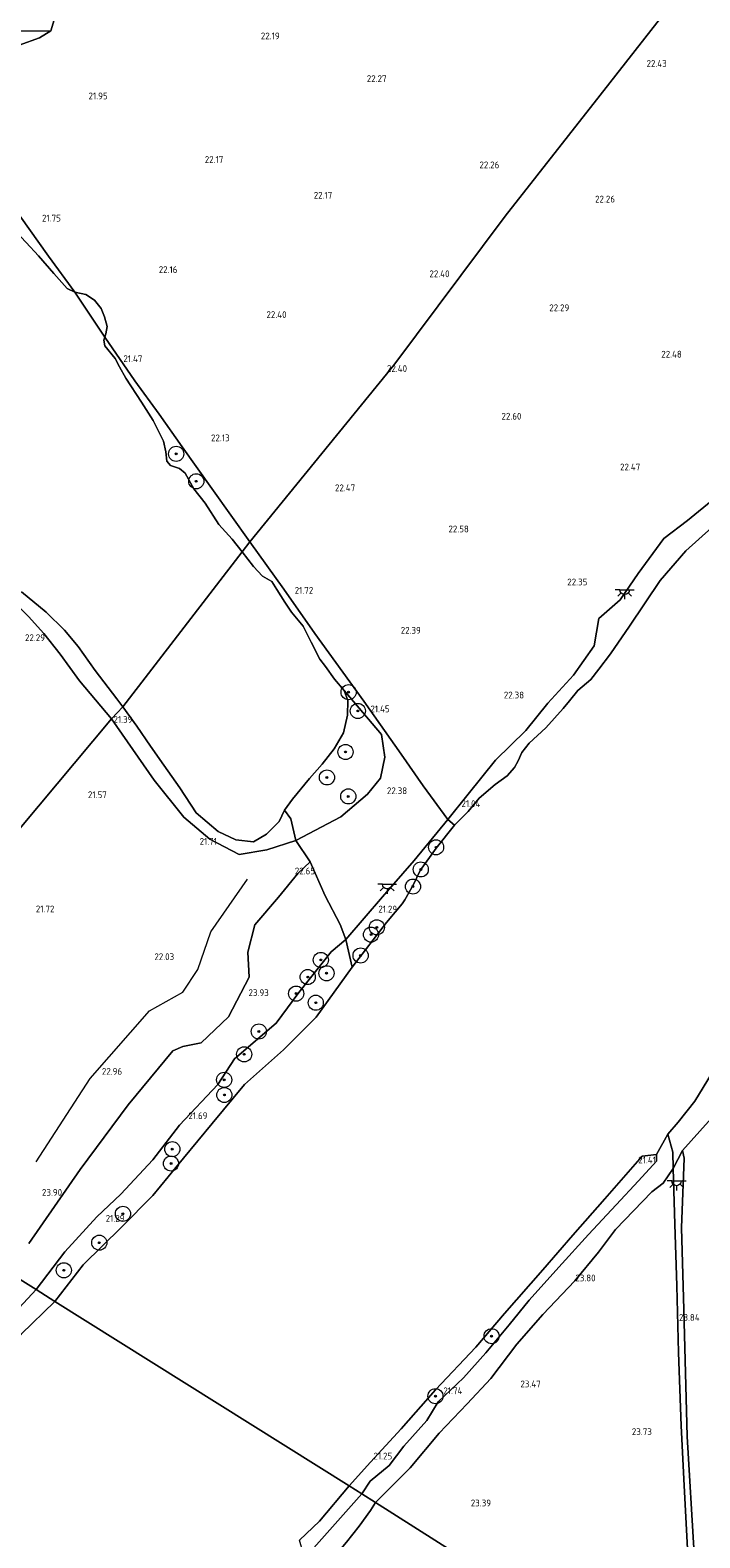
# Model space of a CAD drawing. Header units: metres. Extents: x 185049 to 189876, y 349292 to 352302.
# Tile 109 of 256: x 187972 to 188149, y 350899 to 351298. Entities that reach past the tile are written whole.
import ezdxf
from ezdxf.enums import TextEntityAlignment as Align

# ---------------------------------------------------------------- set-up
doc = ezdxf.new("R2010")
doc.units = ezdxf.units.M
for name, color, linetype, lineweight in [('B-WE-GR-BOOM-S', 90, 'Continuous', 25), ('B-WE-GR-BOS-GV', 40, 'Continuous', 13), ('B-WE-GR-GRAS-GV', 60, 'Continuous', 13), ('B-WE-GW-TALUD_KRUIN-G', 90, 'Continuous', 18), ('B-WE-GW-TALUD_TEEN-G', 90, 'Continuous', 18), ('B-WE-IE-TERREINAFSCHEIDING_KUNSTMATIG_HEKWERK-G', 20, 'IE-TERREINAFSCHEIDING-KUNSTMATIG', 18), ('B-WE-KL-ET_LS_OV_LICHTPUNT-S', 190, 'Continuous', 25), ('B-WE-OB-BEKLEDING_STORTSTEEN-GV', 30, 'Continuous', 18), ('B-WE-OB-OEVERVOORZIENING-G', 7, 'Continuous', 18), ('B-WE-OG-BREUKLIJN-G', 7, 'Continuous', 18), ('B-WE-OG-TERREIN_GROEN-GV', 7, 'Continuous', 18), ('B-WE-OG-WATER_POEL-GV', 7, 'Continuous', 18), ('B-WE-OG-WATER_RIVIER-GV', 130, 'Continuous', 18), ('X-XX-AL-HOOGTELABEL-S', 7, 'Continuous', 25)]:
    doc.layers.add(name, color=color, linetype=linetype, lineweight=lineweight)
doc.styles.add('NLCS-ISO-ANNOTATIVE-T18', font='NLCS-ISO.ttf', dxfattribs={"height": 1.8})
doc.linetypes.add('IE-TERREINAFSCHEIDING-KUNSTMATIG', pattern='A,4,[82,NLCS.SHX,S=0.75,R=90,X=0,Y=0],4,-2', length=10)

# ---------------------------------------------------------------- blocks, each defined once
blk = doc.blocks.new('SAL-HOOGTELABEL-SO')
at = {"color": 0, "linetype": 'ByBlock', "lineweight": -2, "style": 'NLCS-ISO-ANNOTATIVE-T18'}
blk.add_attdef('HOOGTE', text='', height=1.8, dxfattribs=at).set_placement((2.79, 0), align=Align.RIGHT)
blk = doc.blocks.new('SGR-BOOM_01-SO')
at = {"linetype": 'ByBlock', "lineweight": 18}
h = blk.add_hatch(color=0, dxfattribs=at)
h.dxf.hatch_style = 1
edge = h.paths.add_edge_path()
edge.add_arc((0, 0), 0.25, 0, 360)
at = {"color": 0, "linetype": 'ByBlock', "lineweight": 18}
for radius in [2, 0.25]:
    blk.add_circle((0, 0), radius, dxfattribs=at)
blk = doc.blocks.new('SKL-ET_OV_LICHTPUNT-SO')
at = {"color": 0, "linetype": 'ByBlock', "lineweight": 18}
for points in [[(-1.25, 0), (-2.5, 0)], [(1.25, 0), (2.5, 0)], [(-0.92, -0.85), (-1.83, -1.7)], [(0, -1.25), (0, -2.5)], [(0.92, -0.85), (1.83, -1.7)]]:
    blk.add_lwpolyline(points, dxfattribs=at)
blk.add_lwpolyline([(0, 0), (1.25, 0, -1), (-1.25, 0)], format="xyb", close=True, dxfattribs=at)

msp = doc.modelspace()

# ---------------------------------------------------------------- linework, layer by layer
at = {"layer": 'B-WE-GR-BOS-GV'}
for points in [[(187971.393, 351142.961, 22.064), (187975.439, 351138.474, 22.056), (187979.716, 351132.925, 22.022), (187984.835, 351125.931, 21.859), (187993.35, 351115.825, 21.863), (187969.02, 351086.818, 21.821)], [(187969.02, 351086.818, 21.821), (187993.35, 351115.825, 21.863), (188004.57, 351099.678, 22.049), (188012.45, 351089.838, 22.079), (188019.372, 351084.017, 22.122), (188027.085, 351079.944, 21.972), (188034.47, 351081.199, 21.861), (188042.109, 351083.689, 21.865), (188045.876, 351078.011, 22.511), (188042.596, 351074.974, 22.795), (188037.52, 351068.646, 23.392), (188031.263, 351061.346, 23.303), (188029.386, 351054.114, 23.967), (188029.734, 351047.509, 24.055), (188024.311, 351037.01, 23.878), (188017.08, 351030.195, 23.856), (188012.213, 351029.152, 23.79), (188009.571, 351028.04, 23.856), (187997.751, 351013.786, 23.701), (187985.027, 350996.681, 23.569), (187971.4, 350977.073, 23.635)]]:
    msp.add_polyline3d(points, dxfattribs=at)
at = {"layer": 'B-WE-GR-GRAS-GV'}
for points in [[(188147.906, 351313.066, 22.736), (188122.676, 351280.811, 22.404), (188097.526, 351248.826, 22.316), (188068.006, 351209.445, 22.547), (188029.895, 351162.724, 21.59), (188019.869, 351176.829, 21.59), (188012.043, 351187.793, 21.54), (188005.941, 351196.452, 21.498), (187999.464, 351205.292, 21.498), (187991.511, 351216.79, 20.774), (187991.798, 351217.678, 20.774), (187992.215, 351219.677, 20.774), (187991.441, 351222.173, 20.774), (187990.551, 351224.437, 20.774), (187988.855, 351226.623, 20.774), (187986.508, 351228.077, 20.774), (187983.586, 351228.761, 20.774), (187976.661, 351238.258, 21.296), (187969.078, 351248.947, 21.561)], [(188152.986, 351174.239, 22.084), (188145.754, 351168.342, 22.126), (188139.483, 351163.574, 22.165), (188132.695, 351154.298, 22.118), (188127.932, 351147.362, 22.041), (188122.33, 351142.373, 21.913), (188121.087, 351135.212, 21.831), (188115.625, 351127.39, 21.857), (188108.804, 351119.982, 22.011), (188102.943, 351112.743, 22.045), (188094.982, 351104.921, 22.302), (188087.68, 351095.904, 22.242), (188082.361, 351089.217, 22.246), (188075.826, 351098.169, 22.353), (188069.978, 351106.522, 22.015), (188060.134, 351120.534, 21.22), (188047.166, 351138.409, 21.429), (188038.884, 351150.165, 21.408), (188029.895, 351162.724, 21.59), (188068.006, 351209.445, 22.547), (188097.526, 351248.826, 22.316), (188122.676, 351280.811, 22.404), (188147.906, 351313.066, 22.736)], [(187979.306, 351304.563, 22.534), (187977.256, 351297.888, 22.576), (187969.27, 351297.807, 23.545), (187962.069, 351297.437, 24.439), (187955.605, 351297.048, 24.985), (187952.607, 351297.035, 24.997), (187950.028, 351296.814, 25.048), (187948.213, 351296.518, 25.056), (187946.845, 351296.019, 25.052), (187944.096, 351294.8, 25.056), (187941.949, 351293.47, 25.031), (187939.171, 351291.668, 25.039), (187938.506, 351292.735, 24.98), (187937.883, 351293.734, 24.954), (187937.219, 351294.799, 24.926), (187936.451, 351296.031, 24.943), (187942.843, 351299.619, 24.976)], [(187968.902, 351294.022, 22.408), (187974.256, 351295.989, 22.379), (187977.256, 351297.888, 22.576), (187979.306, 351304.563, 22.534)], [(188155.614, 351169.56, 20.925), (188145.318, 351160.262, 20.891), (188138.566, 351152.448, 20.891), (188130.371, 351140.347, 20.895), (188125.373, 351133.05, 20.895), (188122.297, 351129.017, 20.895), (188120.144, 351126.252, 20.895), (188116.761, 351123.334, 20.895), (188114.532, 351120.607, 20.895), (188112.84, 351118.571, 20.895), (188108.266, 351113.464, 20.895), (188103.845, 351109.432, 20.895), (188101.923, 351106.935, 20.895), (188100.923, 351104.746, 20.895), (188099.962, 351103.017, 20.895), (188098.078, 351100.79, 20.895), (188094.888, 351098.448, 20.895), (188090.621, 351094.915, 20.895), (188087.699, 351091.382, 20.895), (188084.125, 351087.695, 20.895), (188082.361, 351089.217, 22.246), (188087.68, 351095.904, 22.242), (188094.982, 351104.921, 22.302), (188102.943, 351112.743, 22.045), (188108.804, 351119.982, 22.011), (188115.625, 351127.39, 21.857), (188121.087, 351135.212, 21.831), (188122.33, 351142.373, 21.913), (188127.932, 351147.362, 22.041), (188132.695, 351154.298, 22.118), (188139.483, 351163.574, 22.165), (188145.754, 351168.342, 22.126), (188152.986, 351174.239, 22.084)], [(187971.4, 350977.073, 23.635), (187985.027, 350996.681, 23.569), (187997.751, 351013.786, 23.701), (188009.571, 351028.04, 23.856), (188012.213, 351029.152, 23.79), (188017.08, 351030.195, 23.856), (188024.311, 351037.01, 23.878), (188029.734, 351047.509, 24.055), (188029.386, 351054.114, 23.967), (188031.263, 351061.346, 23.303), (188037.52, 351068.646, 23.392), (188042.596, 351074.974, 22.795), (188045.876, 351078.011, 22.511), (188049.889, 351069.011, 23.234), (188053.848, 351061.496, 23.448), (188055.357, 351057.478, 22.652), (188051.481, 351054.261, 23.696), (188042.855, 351043.45, 23.773), (188036.86, 351035.396, 23.64), (188025.907, 351025.93, 24.016), (188021.424, 351019.119, 24.038), (188011.349, 351008.366, 24.051), (188004.245, 350999.189, 23.982), (187995.753, 350990.162, 23.957), (187989.47, 350984.155, 24.012), (187980.958, 350974.903, 23.837), (187973.376, 350964.877, 23.815), (187967.047, 350968.843, 23.703)], [(188147.501, 350894.998, 23.872), (188145.63, 350925.99, 24.021), (188144.76, 350959.654, 23.924), (188144.192, 350981.228, 23.939), (188144.893, 350999.663, 23.916), (188144.475, 351001.696, 23.657), (188153.65, 351011.941, 23.798), (188160.223, 351020.359, 23.833), (188166.947, 351028.686, 23.858), (188173.163, 351035.869, 23.537), (188175.933, 351037.524, 24.149), (188181.649, 351027.716, 24.205), (188187.99, 351015.94, 23.204), (188191.726, 351009.666, 22.798), (188197.777, 350996.382, 22.387), (188205.201, 350982.61, 22.272), (188212.914, 350968.187, 22.152), (188220.327, 350954.525, 22.028), (188227.207, 350941.683, 22.109), (188233.514, 350929.996, 22.229), (188242.242, 350913.473, 22.246), (188248.697, 350901.392, 22.096), (188257.878, 350884.8, 22.007)], [(188153.65, 351011.941, 23.798), (188144.475, 351001.696, 23.657), (188141.987, 350996.902, 23.602), (188141.909, 351001.215, 22.186), (188140.533, 351005.994, 20.903), (188143.307, 351009.143, 20.903), (188147.739, 351014.69, 20.903), (188153.344, 351023.979, 20.903)], [(187903.688, 350895.047, 23.813), (187915.655, 350908.008, 23.792), (187923.694, 350917.208, 23.818), (187931.577, 350927.8, 23.746), (187939.413, 350934.052, 23.763), (187949.128, 350945.764, 23.707), (187957.393, 350954.399, 23.72), (187962.775, 350960.156, 23.792), (187967.047, 350968.843, 23.703), (187973.376, 350964.877, 23.815), (187965.445, 350956.347, 23.89), (187957.183, 350948.205, 23.902), (187946.656, 350936.965, 23.919), (187942.58, 350929.936, 23.911), (187932.43, 350919.746, 23.941), (187924.622, 350910.361, 23.902), (187916.68, 350901.658, 23.992), (187908.689, 350892.998, 23.996)], [(188055.492, 350898.062, 23.453), (188058.826, 350902.324, 23.453), (188061.902, 350906.413, 23.491), (188063.175, 350908.602, 23.426), (188147.303, 350855.223, 23.935)]]:
    msp.add_polyline3d(points, dxfattribs=at)
for points in [[(187949.504, 351287.996, 22.601), (187946.761, 351286.729, 22.643), (187941.949, 351293.47, 25.031), (187944.096, 351294.8, 25.056), (187946.845, 351296.019, 25.052), (187948.213, 351296.518, 25.056), (187950.028, 351296.814, 25.048), (187952.607, 351297.035, 24.997), (187955.605, 351297.048, 24.985), (187962.069, 351297.437, 24.439), (187969.27, 351297.807, 23.545), (187977.256, 351297.888, 22.576), (187974.256, 351295.989, 22.379), (187968.902, 351294.022, 22.408), (187958.573, 351290.932, 22.509), (187953.682, 351289.495, 22.564)], [(187976.661, 351238.258, 21.296), (187983.586, 351228.761, 20.774), (187981.547, 351229.678, 20.774), (187978.079, 351233.703, 20.774), (187974.033, 351238.303, 20.774), (187970.72, 351241.868, 20.774), (187967.907, 351244.896, 20.774), (187966.592, 351248.342, 20.935), (187965.359, 351249.915, 21.167), (187962.471, 351252.212, 21.253), (187958.74, 351254.162, 21.287), (187952.935, 351255.415, 21.27), (187947.207, 351256.438, 21.278), (187944.152, 351256.595, 21.289), (187941.92, 351260.03, 21.649), (187939.335, 351263.919, 21.67), (187933.733, 351272.002, 22.039), (187929.273, 351278.079, 22.627), (187937.352, 351282.071, 22.639), (187943.81, 351285.252, 22.702), (187950.579, 351275.491, 21.98), (187957.998, 351264.924, 21.876), (187964.545, 351255.654, 21.829), (187969.078, 351248.947, 21.561)], [(188029.895, 351162.724, 21.59), (188027.907, 351160.024, 20.774), (188025.247, 351163.36, 20.774), (188021.741, 351167.308, 20.774), (188018.077, 351172.87, 20.774), (188015.109, 351176.743, 20.774), (188012.831, 351180.848, 20.774), (188011.33, 351182.074, 20.774), (188008.946, 351182.874, 20.774), (188007.982, 351184.025, 20.774), (188007.668, 351186.483, 20.774), (188007.047, 351189.286, 20.774), (188004.382, 351194.735, 20.774), (188001.257, 351199.645, 20.774), (187997.092, 351205.935, 20.774), (187995.432, 351208.966, 20.774), (187994.312, 351211.153, 20.774), (187991.575, 351214.527, 20.774), (187991.264, 351216.025, 20.774), (187991.511, 351216.79, 20.774), (187999.464, 351205.292, 21.498), (188005.941, 351196.452, 21.498), (188012.043, 351187.793, 21.54), (188019.869, 351176.829, 21.59)], [(188065.027, 351068.794, 22.601), (188055.357, 351057.478, 22.652), (188053.848, 351061.496, 23.448), (188049.889, 351069.011, 23.234), (188045.876, 351078.011, 22.511), (188042.109, 351083.689, 21.865), (188053.987, 351089.943, 21.921), (188061.085, 351095.972, 21.947), (188064.498, 351100.192, 21.887), (188065.673, 351105.73, 21.767), (188064.769, 351111.681, 21.588), (188054.857, 351123.324, 20.774), (188052.352, 351126.391, 20.774), (188049.961, 351129.689, 20.774), (188048.458, 351131.684, 20.774), (188046.179, 351136.173, 20.774), (188044.055, 351140.394, 20.774), (188040.972, 351144.036, 20.774), (188039.16, 351146.759, 20.774), (188037.077, 351150.096, 20.774), (188035.726, 351152.206, 20.774), (188033.264, 351153.621, 20.774), (188030.875, 351156.151, 20.774), (188027.907, 351160.024, 20.774), (188029.895, 351162.724, 21.59), (188038.884, 351150.165, 21.408), (188047.166, 351138.409, 21.429), (188060.134, 351120.534, 21.22), (188069.978, 351106.522, 22.015), (188075.826, 351098.169, 22.353), (188082.361, 351089.217, 22.246), (188073.413, 351078.357, 22.46)], [(188053.987, 351089.943, 21.921), (188042.109, 351083.689, 21.865), (188040.808, 351089.423, 21.113), (188039.07, 351091.74, 20.774), (188041.252, 351094.589, 20.774), (188045.695, 351100.056, 20.774), (188049.105, 351103.83, 20.774), (188052.284, 351107.911, 20.774), (188054.693, 351112.182, 20.774), (188055.757, 351116.833, 20.774), (188055.862, 351120.714, 20.774), (188054.857, 351123.324, 20.774), (188064.769, 351111.681, 21.588), (188065.673, 351105.73, 21.767), (188064.498, 351100.192, 21.887), (188061.085, 351095.972, 21.947)], [(188066.143, 351061.993, 20.895), (188056.999, 351050.199, 20.997), (188055.357, 351057.478, 22.652), (188065.027, 351068.794, 22.601), (188073.413, 351078.357, 22.46), (188082.361, 351089.217, 22.246), (188084.125, 351087.695, 20.895), (188079.28, 351081.666, 20.895), (188075.051, 351075.713, 20.895), (188073.205, 351072.025, 20.895), (188070.975, 351067.954, 20.895), (188070.205, 351066.937, 20.905)], [(187985.808, 350971.388, 20.861), (187978.359, 350961.754, 20.891), (187973.376, 350964.877, 23.815), (187980.958, 350974.903, 23.837), (187989.47, 350984.155, 24.012), (187995.753, 350990.162, 23.957), (188004.245, 350999.189, 23.982), (188011.349, 351008.366, 24.051), (188021.424, 351019.119, 24.038), (188025.907, 351025.93, 24.016), (188036.86, 351035.396, 23.64), (188042.855, 351043.45, 23.773), (188051.481, 351054.261, 23.696), (188055.357, 351057.478, 22.652), (188056.999, 351050.199, 20.997), (188047.442, 351036.944, 20.929), (188038.827, 351028.328, 20.912), (188028.538, 351019.165, 20.895), (188019.951, 351008.854, 20.886), (188012.349, 350999.647, 20.891), (188004.282, 350989.792, 20.886), (187995.988, 350981.417, 20.925)], [(188072.337, 350917.727, 23.559), (188063.175, 350908.602, 23.426), (188059.557, 350910.869, 21.596), (188061.747, 350914.243, 21.481), (188066.814, 350918.323, 21.562), (188070.706, 350923.472, 21.622), (188076.73, 350930.282, 21.66), (188079.734, 350935.197, 21.404), (188086.444, 350941.573, 21.476), (188092.373, 350948.143, 21.511), (188098.561, 350955.535, 21.485), (188103.823, 350962.056, 21.434), (188111.708, 350970.835, 21.416), (188119.566, 350979.465, 21.451), (188126.853, 350987.322, 21.519), (188132.756, 350993.622, 21.562), (188137.589, 350998.863, 21.515), (188137.545, 351000.655, 20.903), (188140.533, 351005.994, 20.903), (188141.909, 351001.215, 22.186), (188141.987, 350996.902, 23.602), (188139.348, 350993.011, 23.567), (188136.301, 350990.719, 23.508), (188126.679, 350980.817, 23.555), (188122.188, 350974.779, 23.619), (188115.955, 350967.226, 23.666), (188107.516, 350958.274, 23.52), (188100.614, 350950.428, 23.619), (188093.73, 350941.35, 23.67), (188087.41, 350934.654, 23.627), (188080.075, 350926.923, 23.589)], [(188149.038, 350859.832, 23.886), (188149.377, 350853.973, 23.815), (188147.303, 350855.223, 23.935), (188147.255, 350864.036, 23.905), (188146.707, 350878.327, 23.944), (188145.82, 350894.587, 24.025), (188144.837, 350913.036, 24.162), (188144.102, 350928.879, 24.076), (188143.419, 350948.197, 23.999), (188142.931, 350965.839, 23.948), (188142.39, 350982.147, 24.085), (188141.987, 350996.902, 23.602), (188144.475, 351001.696, 23.657), (188144.893, 350999.663, 23.916), (188144.192, 350981.228, 23.939), (188144.76, 350959.654, 23.924), (188145.63, 350925.99, 24.021), (188147.501, 350894.998, 23.872)], [(188147.255, 350864.036, 23.905), (188147.303, 350855.223, 23.935), (188063.175, 350908.602, 23.426), (188072.337, 350917.727, 23.559), (188080.075, 350926.923, 23.589), (188087.41, 350934.654, 23.627), (188093.73, 350941.35, 23.67), (188100.614, 350950.428, 23.619), (188107.516, 350958.274, 23.52), (188115.955, 350967.226, 23.666), (188122.188, 350974.779, 23.619), (188126.679, 350980.817, 23.555), (188136.301, 350990.719, 23.508), (188139.348, 350993.011, 23.567), (188141.987, 350996.902, 23.602), (188142.39, 350982.147, 24.085), (188142.931, 350965.839, 23.948), (188143.419, 350948.197, 23.999), (188144.102, 350928.879, 24.076), (188144.837, 350913.036, 24.162), (188145.82, 350894.587, 24.025), (188146.707, 350878.327, 23.944)], [(187969.439, 350953.11, 20.891), (187961.233, 350943.563, 20.904), (187959.617, 350946.119, 22.155), (187957.183, 350948.205, 23.902), (187965.445, 350956.347, 23.89), (187973.376, 350964.877, 23.815), (187978.359, 350961.754, 20.891)], [(188050.303, 350892.065, 23.561), (188049.324, 350891.824, 23.584), (188046.179, 350895.797, 21.561), (188059.557, 350910.869, 21.596), (188063.175, 350908.602, 23.426), (188061.902, 350906.413, 23.491), (188058.826, 350902.324, 23.453), (188055.492, 350898.062, 23.453), (188053.19, 350895.347, 23.515), (188051.368, 350893.164, 23.534)]]:
    msp.add_polyline3d(points, close=True, dxfattribs=at)
at = {"layer": 'B-WE-GW-TALUD_KRUIN-G'}
for points in [[(187977.256, 351297.888, 22.576), (187969.27, 351297.807, 23.545)], [(188176.561, 351196.328, 22.105), (188170.051, 351190.051, 22.011), (188163.162, 351183.7, 21.977), (188152.986, 351174.239, 22.084), (188145.754, 351168.342, 22.126), (188139.483, 351163.574, 22.165), (188132.695, 351154.298, 22.118), (188127.932, 351147.362, 22.041), (188122.33, 351142.373, 21.913), (188121.087, 351135.212, 21.831), (188115.625, 351127.39, 21.857), (188108.804, 351119.982, 22.011), (188102.943, 351112.743, 22.045), (188094.982, 351104.921, 22.302), (188087.68, 351095.904, 22.242), (188082.361, 351089.217, 22.246)], [(187946.595, 351164.836, 21.976), (187951.282, 351161.14, 22.081), (187958.147, 351155.195, 22.077), (187967.411, 351146.886, 22.081), (187971.393, 351142.961, 22.064), (187975.439, 351138.474, 22.056), (187979.716, 351132.925, 22.022), (187984.835, 351125.931, 21.859), (187993.35, 351115.825, 21.863)], [(187993.35, 351115.825, 21.863), (188004.57, 351099.678, 22.049), (188012.45, 351089.838, 22.079), (188019.372, 351084.017, 22.122), (188027.085, 351079.944, 21.972), (188034.47, 351081.199, 21.861), (188042.109, 351083.689, 21.865), (188053.987, 351089.943, 21.921), (188061.085, 351095.972, 21.947), (188064.498, 351100.192, 21.887), (188065.673, 351105.73, 21.767), (188064.769, 351111.681, 21.588), (188054.857, 351123.324, 20.774)], [(188082.361, 351089.217, 22.246), (188073.413, 351078.357, 22.46), (188065.027, 351068.794, 22.601), (188055.357, 351057.478, 22.652), (188051.481, 351054.261, 23.696), (188042.855, 351043.45, 23.773), (188036.86, 351035.396, 23.64), (188025.907, 351025.93, 24.016), (188021.424, 351019.119, 24.038), (188011.349, 351008.366, 24.051), (188004.245, 350999.189, 23.982), (187995.753, 350990.162, 23.957), (187989.47, 350984.155, 24.012), (187980.958, 350974.903, 23.837), (187973.376, 350964.877, 23.815)], [(188063.175, 350908.602, 23.426), (188072.337, 350917.727, 23.559), (188080.075, 350926.923, 23.589), (188087.41, 350934.654, 23.627), (188093.73, 350941.35, 23.67), (188100.614, 350950.428, 23.619), (188107.516, 350958.274, 23.52), (188115.955, 350967.226, 23.666), (188122.188, 350974.779, 23.619), (188126.679, 350980.817, 23.555), (188136.301, 350990.719, 23.508), (188139.348, 350993.011, 23.567), (188141.987, 350996.902, 23.602), (188144.475, 351001.696, 23.657), (188153.65, 351011.941, 23.798), (188160.223, 351020.359, 23.833), (188166.947, 351028.686, 23.858), (188173.163, 351035.869, 23.537), (188175.933, 351037.524, 24.149)], [(187973.376, 350964.877, 23.815), (187965.445, 350956.347, 23.89), (187957.183, 350948.205, 23.902), (187946.656, 350936.965, 23.919), (187942.58, 350929.936, 23.911), (187932.43, 350919.746, 23.941), (187924.622, 350910.361, 23.902), (187916.68, 350901.658, 23.992), (187908.689, 350892.998, 23.996)], [(188034.391, 350871.065, 23.653), (188035.199, 350873.282, 23.645), (188036.556, 350875.825, 23.653), (188038.24, 350878.248, 23.649), (188039.753, 350880.328, 23.645), (188041.179, 350881.548, 23.645), (188042.605, 350882.081, 23.637), (188043.653, 350881.943, 23.641), (188044.375, 350882.012, 23.649), (188045.079, 350882.905, 23.645), (188046.334, 350885.586, 23.614), (188047.519, 350887.442, 23.61), (188048.55, 350888.129, 23.614), (188049.444, 350888.8, 23.626), (188049.633, 350889.693, 23.603), (188049.134, 350891.274, 23.61), (188049.324, 350891.824, 23.584), (188050.303, 350892.065, 23.561), (188051.368, 350893.164, 23.534), (188053.19, 350895.347, 23.515), (188055.492, 350898.062, 23.453), (188058.826, 350902.324, 23.453), (188061.902, 350906.413, 23.491), (188063.175, 350908.602, 23.426)]]:
    msp.add_polyline3d(points, dxfattribs=at)
at = {"layer": 'B-WE-GW-TALUD_TEEN-G'}
msp.add_polyline3d([(187943.81, 351285.252, 22.702), (187946.761, 351286.729, 22.643), (187949.504, 351287.996, 22.601), (187953.682, 351289.495, 22.564), (187958.573, 351290.932, 22.509), (187968.902, 351294.022, 22.408), (187974.256, 351295.989, 22.379), (187977.256, 351297.888, 22.576)], dxfattribs=at)
at = {"layer": 'B-WE-IE-TERREINAFSCHEIDING_KUNSTMATIG_HEKWERK-G'}
for points in [[(188029.895, 351162.724, 21.59), (188019.869, 351176.829, 21.59), (188012.043, 351187.793, 21.54), (188005.941, 351196.452, 21.498), (187999.464, 351205.292, 21.498), (187991.511, 351216.79, 20.774), (187983.586, 351228.761, 20.774), (187976.661, 351238.258, 21.296), (187969.078, 351248.947, 21.561), (187964.545, 351255.654, 21.829), (187957.998, 351264.924, 21.876), (187950.579, 351275.491, 21.98), (187943.81, 351285.252, 22.702), (187939.171, 351291.668, 25.039)], [(188029.895, 351162.724, 21.59), (188038.884, 351150.165, 21.408), (188047.166, 351138.409, 21.429), (188060.134, 351120.534, 21.22), (188069.978, 351106.522, 22.015), (188075.826, 351098.169, 22.353), (188082.361, 351089.217, 22.246)], [(188039.07, 351091.74, 20.774), (188040.808, 351089.423, 21.113), (188042.109, 351083.689, 21.865), (188045.876, 351078.011, 22.511), (188049.889, 351069.011, 23.234), (188053.848, 351061.496, 23.448), (188055.357, 351057.478, 22.652), (188056.999, 351050.199, 20.997)], [(188082.361, 351089.217, 22.246), (188084.125, 351087.695, 20.895)], [(188140.533, 351005.994, 20.903), (188141.909, 351001.215, 22.186), (188141.987, 350996.902, 23.602), (188142.39, 350982.147, 24.085), (188142.931, 350965.839, 23.948), (188143.419, 350948.197, 23.999), (188144.102, 350928.879, 24.076), (188144.837, 350913.036, 24.162), (188145.82, 350894.587, 24.025), (188146.707, 350878.327, 23.944), (188147.255, 350864.036, 23.905), (188147.303, 350855.223, 23.935)], [(188144.893, 350999.663, 23.916), (188144.192, 350981.228, 23.939), (188144.76, 350959.654, 23.924), (188145.63, 350925.99, 24.021), (188147.501, 350894.998, 23.872)]]:
    msp.add_polyline3d(points, dxfattribs=at)
at = {"layer": 'B-WE-OB-BEKLEDING_STORTSTEEN-GV'}
for points in [[(188061.747, 350914.243, 21.481), (188059.557, 350910.869, 21.596), (188056.181, 350912.985, 20.903), (188061.843, 350919.213, 20.903), (188069.972, 350928.078, 20.903), (188079.11, 350938.389, 20.903), (188089.742, 350949.69, 20.903), (188097.361, 350958.525, 20.903), (188107.435, 350970.114, 20.903), (188115.38, 350979.235, 20.903), (188123.92, 350988.932, 20.903), (188133.767, 351000.217, 20.903), (188137.545, 351000.655, 20.903), (188137.589, 350998.863, 21.515), (188132.756, 350993.622, 21.562), (188126.853, 350987.322, 21.519), (188119.566, 350979.465, 21.451), (188111.708, 350970.835, 21.416), (188103.823, 350962.056, 21.434), (188098.561, 350955.535, 21.485), (188092.373, 350948.143, 21.511), (188086.444, 350941.573, 21.476), (188079.734, 350935.197, 21.404), (188076.73, 350930.282, 21.66), (188070.706, 350923.472, 21.622), (188066.814, 350918.323, 21.562)], [(188046.179, 350895.797, 21.561), (188042.647, 350891.552, 21.519), (188034.259, 350883.082, 21.434), (188023.449, 350870.481, 21.434), (188019.273, 350867.676, 21.396), (188012.103, 350859.033, 21.284), (188010.702, 350861.451, 20.903), (188012.359, 350863.223, 20.903), (188017.778, 350870.086, 20.903), (188028.688, 350882.053, 20.903), (188040.203, 350894.976, 20.903), (188042.125, 350895.034, 20.903), (188043.428, 350894.433, 20.903), (188044.063, 350895.277, 20.903), (188043.083, 350898.562, 20.903), (188048.378, 350903.629, 20.903), (188056.181, 350912.985, 20.903), (188059.557, 350910.869, 21.596)]]:
    msp.add_polyline3d(points, close=True, dxfattribs=at)
at = {"layer": 'B-WE-OB-OEVERVOORZIENING-G'}
for points in [[(188130.371, 351140.347, 20.895), (188138.566, 351152.448, 20.891), (188145.318, 351160.262, 20.891), (188155.614, 351169.56, 20.925), (188166.925, 351179.326, 20.955), (188174.689, 351188.701, 20.955), (188179.111, 351195.6, 20.929), (188181.291, 351199.846, 20.946), (188185.656, 351207.057, 20.967), (188195.248, 351217.783, 21.006), (188202.256, 351226.024, 20.98), (188207.918, 351232.557, 20.933), (188215.115, 351239.107, 20.933), (188218.824, 351241.208, 20.933), (188233.019, 351254.763, 20.864)], [(188130.371, 351140.347, 20.895), (188125.373, 351133.05, 20.895), (188122.297, 351129.017, 20.895), (188120.144, 351126.252, 20.895), (188116.761, 351123.334, 20.895), (188114.532, 351120.607, 20.895), (188112.84, 351118.571, 20.895), (188108.266, 351113.464, 20.895), (188103.845, 351109.432, 20.895), (188101.923, 351106.935, 20.895), (188100.923, 351104.746, 20.895), (188099.962, 351103.017, 20.895), (188098.078, 351100.79, 20.895), (188094.888, 351098.448, 20.895), (188090.621, 351094.915, 20.895), (188087.699, 351091.382, 20.895), (188084.125, 351087.695, 20.895), (188079.28, 351081.666, 20.895), (188075.051, 351075.713, 20.895), (188073.205, 351072.025, 20.895), (188070.975, 351067.954, 20.895), (188070.205, 351066.937, 20.905)], [(187978.359, 350961.754, 20.891), (187985.808, 350971.388, 20.861), (187995.988, 350981.417, 20.925), (188004.282, 350989.792, 20.886), (188012.349, 350999.647, 20.891), (188019.951, 351008.854, 20.886), (188028.538, 351019.165, 20.895), (188038.827, 351028.328, 20.912), (188047.442, 351036.944, 20.929), (188056.999, 351050.199, 20.997), (188066.143, 351061.993, 20.895), (188070.205, 351066.937, 20.905)], [(188153.344, 351023.979, 20.903), (188147.739, 351014.69, 20.903), (188143.307, 351009.143, 20.903), (188140.533, 351005.994, 20.903), (188137.545, 351000.655, 20.903), (188133.767, 351000.217, 20.903), (188123.92, 350988.932, 20.903), (188115.38, 350979.235, 20.903), (188107.435, 350970.114, 20.903), (188097.361, 350958.525, 20.903), (188089.742, 350949.69, 20.903), (188079.11, 350938.389, 20.903), (188069.972, 350928.078, 20.903), (188061.843, 350919.213, 20.903), (188056.181, 350912.985, 20.903), (188048.378, 350903.629, 20.903), (188043.083, 350898.562, 20.903)], [(187978.359, 350961.754, 20.891), (187969.439, 350953.11, 20.891), (187961.233, 350943.563, 20.904), (187949.944, 350930.243, 20.904), (187938.661, 350917.408, 20.917), (187928.44, 350905.588, 20.942), (187918.018, 350894.405, 20.93), (187908.329, 350883.384, 20.959), (187898.128, 350871.66, 20.951), (187887.91, 350860.058, 20.976), (187875.608, 350846.007, 21.002), (187865.681, 350836.111, 21.014), (187854.696, 350824.176, 20.976), (187843.827, 350811.764, 21.002), (187832.407, 350799.857, 21.019), (187813.854, 350779.574, 21.031), (187809.922, 350775.278, 21.036), (187797.189, 350761.924, 20.989), (187785.964, 350749.243, 20.989), (187775.323, 350736.7, 20.997), (187766.947, 350729.038, 20.955)]]:
    msp.add_polyline3d(points, dxfattribs=at)
at = {"layer": 'B-WE-OG-BREUKLIJN-G'}
msp.add_polyline3d([(187973.358, 350998.675, 21.693), (187987.681, 351020.716, 21.626), (188003.394, 351038.586, 21.56), (188012.155, 351043.593, 21.538), (188016.188, 351049.572, 21.582), (188019.594, 351059.515, 21.582), (188029.328, 351073.422, 21.848)], dxfattribs=at)
at = {"layer": 'B-WE-OG-TERREIN_GROEN-GV'}
msp.add_polyline3d([(187969.496, 351149.424, 20.774), (187976.041, 351144.062, 20.774), (187980.894, 351139.349, 20.774), (187984.479, 351134.978, 20.774), (187988.99, 351128.612, 20.774), (187994.772, 351121.134, 20.774), (187996.318, 351119.009, 20.774), (187993.35, 351115.825, 21.863), (187984.835, 351125.931, 21.859), (187979.716, 351132.925, 22.022), (187975.439, 351138.474, 22.056), (187971.393, 351142.961, 22.064)], dxfattribs=at)
msp.add_polyline3d([(188026.219, 351083.831, 20.774), (188030.869, 351083.344, 20.774), (188034.36, 351085.35, 20.774), (188037.656, 351088.702, 20.774), (188039.07, 351091.74, 20.774), (188040.808, 351089.423, 21.113), (188042.109, 351083.689, 21.865), (188034.47, 351081.199, 21.861), (188027.085, 351079.944, 21.972), (188019.372, 351084.017, 22.122), (188012.45, 351089.838, 22.079), (188004.57, 351099.678, 22.049), (187993.35, 351115.825, 21.863), (187996.318, 351119.009, 20.774), (188000.016, 351113.925, 20.774), (188003.603, 351108.593, 20.774), (188007.188, 351103.646, 20.774), (188011.392, 351097.625, 20.774), (188015.75, 351090.951, 20.774), (188021.564, 351086.048, 20.774)], close=True, dxfattribs=at)
at = {"layer": 'B-WE-OG-WATER_POEL-GV'}
msp.add_polyline3d([(187970.72, 351241.868, 20.774), (187974.033, 351238.303, 20.774), (187978.079, 351233.703, 20.774), (187981.547, 351229.678, 20.774), (187983.586, 351228.761, 20.774), (187991.511, 351216.79, 20.774), (187991.264, 351216.025, 20.774), (187991.575, 351214.527, 20.774), (187994.312, 351211.153, 20.774), (187995.432, 351208.966, 20.774), (187997.092, 351205.935, 20.774), (188001.257, 351199.645, 20.774), (188004.382, 351194.735, 20.774), (188007.047, 351189.286, 20.774), (188007.668, 351186.483, 20.774), (188007.982, 351184.025, 20.774), (188008.946, 351182.874, 20.774), (188011.33, 351182.074, 20.774), (188012.831, 351180.848, 20.774), (188015.109, 351176.743, 20.774), (188018.077, 351172.87, 20.774), (188021.741, 351167.308, 20.774), (188025.247, 351163.36, 20.774), (188027.907, 351160.024, 20.774), (187996.318, 351119.009, 20.774), (187994.772, 351121.134, 20.774), (187988.99, 351128.612, 20.774), (187984.479, 351134.978, 20.774), (187980.894, 351139.349, 20.774), (187976.041, 351144.062, 20.774), (187969.496, 351149.424, 20.774)], dxfattribs=at)
for points in [[(187991.798, 351217.678, 20.774), (187991.511, 351216.79, 20.774), (187983.586, 351228.761, 20.774), (187986.508, 351228.077, 20.774), (187988.855, 351226.623, 20.774), (187990.551, 351224.437, 20.774), (187991.441, 351222.173, 20.774), (187992.215, 351219.677, 20.774)], [(188034.36, 351085.35, 20.774), (188030.869, 351083.344, 20.774), (188026.219, 351083.831, 20.774), (188021.564, 351086.048, 20.774), (188015.75, 351090.951, 20.774), (188011.392, 351097.625, 20.774), (188007.188, 351103.646, 20.774), (188003.603, 351108.593, 20.774), (188000.016, 351113.925, 20.774), (187996.318, 351119.009, 20.774), (188027.907, 351160.024, 20.774), (188030.875, 351156.151, 20.774), (188033.264, 351153.621, 20.774), (188035.726, 351152.206, 20.774), (188037.077, 351150.096, 20.774), (188039.16, 351146.759, 20.774), (188040.972, 351144.036, 20.774), (188044.055, 351140.394, 20.774), (188046.179, 351136.173, 20.774), (188048.458, 351131.684, 20.774), (188049.961, 351129.689, 20.774), (188052.352, 351126.391, 20.774), (188054.857, 351123.324, 20.774), (188055.862, 351120.714, 20.774), (188055.757, 351116.833, 20.774), (188054.693, 351112.182, 20.774), (188052.284, 351107.911, 20.774), (188049.105, 351103.83, 20.774), (188045.695, 351100.056, 20.774), (188041.252, 351094.589, 20.774), (188039.07, 351091.74, 20.774), (188037.656, 351088.702, 20.774)]]:
    msp.add_polyline3d(points, close=True, dxfattribs=at)
at = {"layer": 'B-WE-OG-WATER_RIVIER-GV'}
for points in [[(188153.344, 351023.979, 20.903), (188147.739, 351014.69, 20.903), (188143.307, 351009.143, 20.903), (188140.533, 351005.994, 20.903), (188137.545, 351000.655, 20.903), (188133.767, 351000.217, 20.903), (188123.92, 350988.932, 20.903), (188115.38, 350979.235, 20.903), (188107.435, 350970.114, 20.903), (188097.361, 350958.525, 20.903), (188089.742, 350949.69, 20.903), (188079.11, 350938.389, 20.903), (188069.972, 350928.078, 20.903), (188061.843, 350919.213, 20.903), (188056.181, 350912.985, 20.903), (187978.359, 350961.754, 20.891), (187985.808, 350971.388, 20.861), (187995.988, 350981.417, 20.925), (188004.282, 350989.792, 20.886), (188012.349, 350999.647, 20.891), (188019.951, 351008.854, 20.886), (188028.538, 351019.165, 20.895), (188038.827, 351028.328, 20.912), (188047.442, 351036.944, 20.929), (188056.999, 351050.199, 20.997), (188066.143, 351061.993, 20.895), (188070.205, 351066.937, 20.905), (188070.975, 351067.954, 20.895), (188073.205, 351072.025, 20.895), (188075.051, 351075.713, 20.895), (188079.28, 351081.666, 20.895), (188084.125, 351087.695, 20.895), (188087.699, 351091.382, 20.895), (188090.621, 351094.915, 20.895), (188094.888, 351098.448, 20.895), (188098.078, 351100.79, 20.895), (188099.962, 351103.017, 20.895), (188100.923, 351104.746, 20.895), (188101.923, 351106.935, 20.895), (188103.845, 351109.432, 20.895), (188108.266, 351113.464, 20.895), (188112.84, 351118.571, 20.895), (188114.532, 351120.607, 20.895), (188116.761, 351123.334, 20.895), (188120.144, 351126.252, 20.895), (188122.297, 351129.017, 20.895), (188125.373, 351133.05, 20.895), (188130.371, 351140.347, 20.895), (188138.566, 351152.448, 20.891), (188145.318, 351160.262, 20.891), (188155.614, 351169.56, 20.925)], [(187918.018, 350894.405, 20.93), (187928.44, 350905.588, 20.942), (187938.661, 350917.408, 20.917), (187949.944, 350930.243, 20.904), (187961.233, 350943.563, 20.904), (187969.439, 350953.11, 20.891), (187978.359, 350961.754, 20.891), (188056.181, 350912.985, 20.903), (188048.378, 350903.629, 20.903), (188043.083, 350898.562, 20.903)]]:
    msp.add_polyline3d(points, dxfattribs=at)

# ---------------------------------------------------------------- block references
at = {"layer": 'B-WE-GR-BOOM-S'}
for p in [(188010.432, 351185.946, 20.998), (188015.753, 351178.698, 20.955), (188056.075, 351122.917, 21.13), (188058.518, 351117.946, 21.139), (188055.255, 351107.089, 21.207), (188050.337, 351100.361, 21.04), (188055.987, 351095.342, 21.101), (188079.228, 351081.877, 20.895), (188075.17, 351076.027, 20.74), (188073.107, 351071.488, 20.689), (188061.998, 351058.781, 21.015), (188063.53, 351060.706, 21.032), (188059.245, 351053.241, 20.517), (188048.728, 351052.076, 23.926), (188045.251, 351047.557, 23.13), (188050.229, 351048.556, 22.165), (188042.192, 351043.176, 23.506), (188047.378, 351040.769, 21.457), (188032.319, 351033.164, 23.263), (188028.426, 351027.114, 22.799), (188023.141, 351020.37, 21.737), (188023.182, 351016.363, 21.612), (188009.416, 351002.039, 22.165), (188009.068, 350998.215, 21.877), (187996.345, 350984.935, 22.12), (187990.087, 350977.286, 21.877), (187980.701, 350969.985, 22.209), (188093.906, 350952.538, 21.152), (188079.049, 350936.665, 21.234)]:
    msp.add_blockref('SGR-BOOM_01-SO', p, dxfattribs=at)
at = {"layer": 'B-WE-KL-ET_LS_OV_LICHTPUNT-S'}
for p in [(188129.13, 351150.005, 22.046), (188066.269, 351072.1, 22.613), (188142.877, 350993.612, 24.055)]:
    msp.add_blockref('SKL-ET_OV_LICHTPUNT-SO', p, dxfattribs=at)
at = {"layer": 'X-XX-AL-HOOGTELABEL-S'}
for p, values in [((188035.035, 351295.605, 22.186), {'HOOGTE': '22.19'}), ((188137.489, 351288.316, 22.43), {'HOOGTE': '22.43'}), ((188063.324, 351284.305, 22.266), {'HOOGTE': '22.27'}), ((187989.503, 351279.728, 21.951), {'HOOGTE': '21.95'}), ((188020.125, 351262.92, 22.169), {'HOOGTE': '22.17'}), ((188093.18, 351261.496, 22.262), {'HOOGTE': '22.26'}), ((188048.958, 351253.463, 22.169), {'HOOGTE': '22.17'}), ((188123.776, 351252.438, 22.259), {'HOOGTE': '22.26'}), ((187977.13, 351247.405, 21.745), {'HOOGTE': '21.75'}), ((188007.988, 351233.787, 22.161), {'HOOGTE': '22.16'}), ((188079.985, 351232.68, 22.404), {'HOOGTE': '22.40'}), ((188036.86, 351221.889, 22.4), {'HOOGTE': '22.40'}), ((188111.682, 351223.694, 22.285), {'HOOGTE': '22.29'}), ((187998.701, 351210.235, 21.473), {'HOOGTE': '21.47'}), ((188141.467, 351211.415, 22.481), {'HOOGTE': '22.48'}), ((188068.751, 351207.621, 22.4), {'HOOGTE': '22.40'}), ((188099.018, 351195.006, 22.601), {'HOOGTE': '22.60'}), ((188021.783, 351189.282, 22.131), {'HOOGTE': '22.13'}), ((188130.458, 351181.563, 22.473), {'HOOGTE': '22.47'}), ((188055.022, 351176.069, 22.473), {'HOOGTE': '22.47'}), ((188085.109, 351165.183, 22.584), {'HOOGTE': '22.58'}), ((188116.46, 351151.163, 22.353), {'HOOGTE': '22.35'}), ((188043.923, 351148.936, 21.724), {'HOOGTE': '21.72'}), ((188072.397, 351138.367, 22.391), {'HOOGTE': '22.39'}), ((187972.929, 351136.419, 22.291), {'HOOGTE': '22.29'}), ((188099.714, 351121.243, 22.379), {'HOOGTE': '22.38'}), ((188064.133, 351117.591, 21.451), {'HOOGTE': '21.45'}), ((187996.066, 351114.788, 21.387), {'HOOGTE': '21.39'}), ((187989.286, 351094.881, 21.566), {'HOOGTE': '21.57'}), ((188068.769, 351095.938, 22.379), {'HOOGTE': '22.38'}), ((188088.157, 351092.528, 21.036), {'HOOGTE': '21.04'}), ((188018.452, 351082.541, 21.707), {'HOOGTE': '21.71'}), ((188044.39, 351074.709, 22.648), {'HOOGTE': '22.65'}), ((187975.421, 351064.676, 21.716), {'HOOGTE': '21.72'}), ((188066.124, 351064.63, 21.292), {'HOOGTE': '21.29'}), ((188007.111, 351052.028, 22.032), {'HOOGTE': '22.03'}), ((188032.157, 351042.527, 23.931), {'HOOGTE': '23.93'}), ((187993.343, 351021.693, 22.964), {'HOOGTE': '22.96'}), ((188015.931, 351009.975, 21.686), {'HOOGTE': '21.69'}), ((188134.618, 350998.251, 21.412), {'HOOGTE': '21.41'}), ((187977.451, 350989.697, 23.897), {'HOOGTE': '23.90'}), ((187993.971, 350982.8, 21.292), {'HOOGTE': '21.29'}), ((188118.652, 350967.058, 23.803), {'HOOGTE': '23.80'}), ((188146.196, 350956.607, 23.841), {'HOOGTE': '23.84'}), ((188104.13, 350939.027, 23.465), {'HOOGTE': '23.47'}), ((188083.389, 350937.211, 21.737), {'HOOGTE': '21.74'}), ((188133.539, 350926.394, 23.73), {'HOOGTE': '23.73'}), ((188064.816, 350919.94, 21.25), {'HOOGTE': '21.25'}), ((188090.973, 350907.532, 23.388), {'HOOGTE': '23.39'})]:
    msp.add_blockref('SAL-HOOGTELABEL-SO', p, dxfattribs=at).add_auto_attribs(values)

doc.saveas('drawing.dxf')
